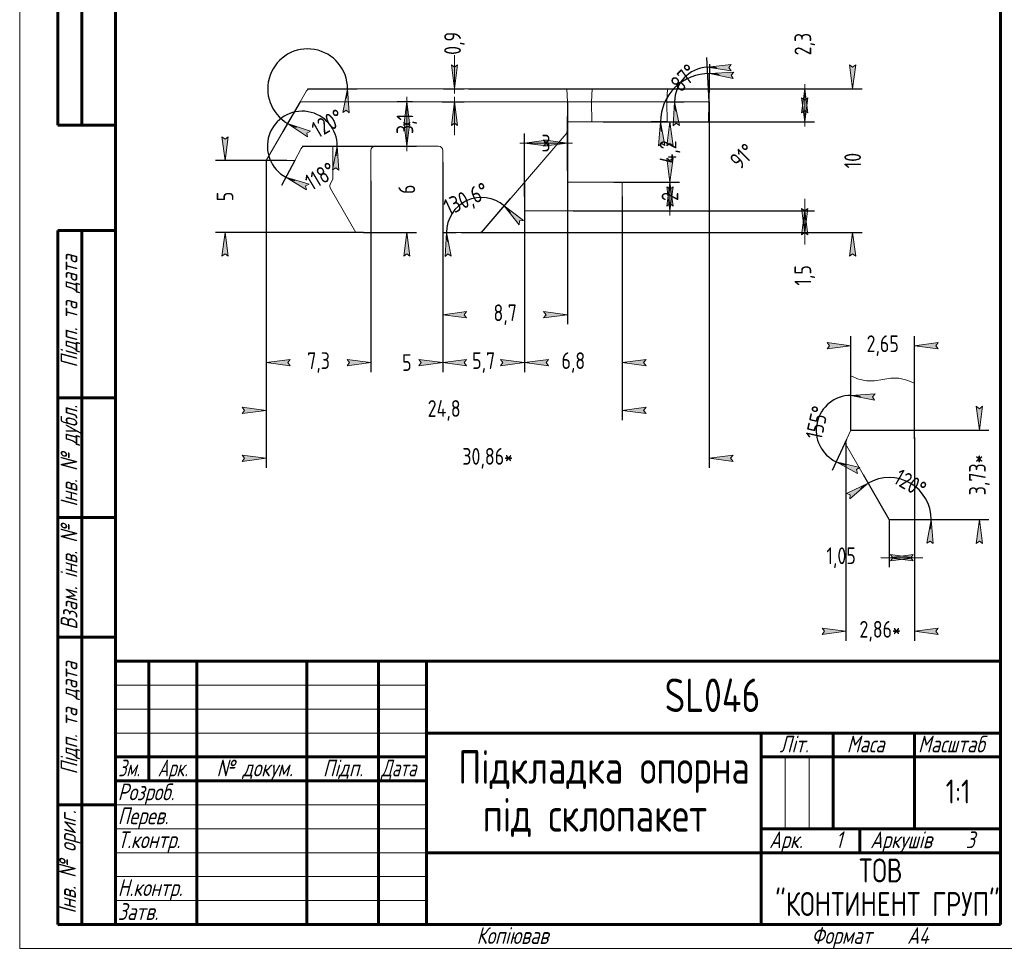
# Model space of a CAD drawing. Header units: millimetres. Extents: x 0 to 630, y -2 to 297.
# Tile 1 of 5: x 0 to 206, y -2 to 194. Entities that reach past the tile are written whole.
import ezdxf

# ---------------------------------------------------------------- set-up
doc = ezdxf.new("R2010")
doc.units = ezdxf.units.MM
for name, pattern in [('K5LT_BASIC', [0]), ('K5LT_THIN', [0]), ('K5LT_THIN_INCLUDED_TO_HATCHING', [0])]:
    doc.linetypes.add(name, pattern=pattern)
doc.layers.add('Системный слой', color=7, linetype='Continuous')
doc.styles.add('KDIMTEXTSTYLE', font='GOST_AU.SHX', dxfattribs={"width": 0.96, "oblique": 15, "height": 5})
doc.styles.add('KTEXTSTYLE', font='GOST_AU.SHX', dxfattribs={"width": 0.96, "height": 5})
doc.dimstyles.new('KDIMSTYLE (3.00)', dxfattribs={"dimtxt": 5, "dimasz": 1, "dimexe": 2, "dimexo": 0, "dimgap": 1, "dimtad": 1, "dimlfac": 0.3333333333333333, "dimtxsty": 'KDIMTEXTSTYLE', "dimsah": 1, "dimcen": 0, "dimdle": 1, "dimadec": 0, "dimazin": 0, "dimtfac": 0.667, "dimtmove": 0, "dimatfit": 3, "dimfxl": 1, "dimtvp": 1, "dimtolj": 1, "dimtzin": 0, "dimarcsym": 0})
doc.dimstyles.new('KDIMSTYLE (5.00)', dxfattribs={"dimtxt": 5, "dimasz": 1, "dimexe": 2, "dimexo": 0, "dimgap": 1, "dimtad": 1, "dimlfac": 0.2, "dimtxsty": 'KDIMTEXTSTYLE', "dimsah": 1, "dimcen": 0, "dimdle": 1, "dimadec": 0, "dimazin": 0, "dimtfac": 0.667, "dimtmove": 0, "dimatfit": 3, "dimfxl": 1, "dimtvp": 1, "dimtolj": 1, "dimtzin": 0, "dimarcsym": 0})

# ---------------------------------------------------------------- blocks, each defined once
blk = doc.blocks.new('KDIMARROW_01')
at = {"layer": 'Системный слой'}
blk.add_hatch(color=0, dxfattribs=at).paths.add_polyline_path([(-5, -0.6582624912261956), (0, 0), (-5, 0.658262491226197), (-4.5, 5.51091059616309e-16)])
at = {"layer": 'Системный слой', "color": 0, "linetype": 'K5LT_THIN', "lineweight": 18}
for p, q in [((-4.5, 5.51091059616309e-16), (-5, 0.658262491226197)), ((-5, 0.658262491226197), (0, 0)), ((0, 0), (-5, -0.6582624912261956)), ((-5, -0.6582624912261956), (-4.5, 5.51091059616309e-16)), ((0, 0), (-1, 0))]:
    blk.add_line(p, q, dxfattribs=at)
blk = doc.blocks.new('KDIMARROW_02')
at = {"layer": 'Системный слой'}
blk.add_hatch(color=0, dxfattribs=at).paths.add_polyline_path([(4.5, -5.51091059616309e-16), (5, 0.6582624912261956), (0, 0), (5, -0.658262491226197)])
at = {"layer": 'Системный слой', "color": 0, "linetype": 'K5LT_THIN', "lineweight": 18}
for p, q in [((0, 0), (-1, 0)), ((5, 0.6582624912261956), (0, 0)), ((0, 0), (5, -0.658262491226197)), ((0, 0), (7, -8.572527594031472e-16)), ((4.5, -5.51091059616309e-16), (5, 0.6582624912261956)), ((5, -0.658262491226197), (4.5, -5.51091059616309e-16))]:
    blk.add_line(p, q, dxfattribs=at)
blk = doc.blocks.new('U3')
at = {"layer": 'Системный слой', "color": 7, "linetype": 'K5LT_THIN_INCLUDED_TO_HATCHING', "lineweight": 18}
for p, q in [((173.7497220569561, 119.594368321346), (175.3529390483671, 118.9384100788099)), ((175.3529390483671, 118.9384100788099), (176.9872220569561, 118.556868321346)), ((176.9872220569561, 118.556868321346), (178.6654390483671, 118.5634100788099)), ((178.6654390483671, 118.5634100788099), (180.3747220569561, 118.844368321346)), ((180.3747220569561, 118.844368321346), (182.0840050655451, 119.1253265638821)), ((182.0840050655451, 119.1253265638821), (183.7622220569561, 119.131868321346)), ((183.7622220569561, 119.131868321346), (185.3965050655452, 118.750326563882)), ((185.3965050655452, 118.750326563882), (186.9997220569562, 118.0943683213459))]:
    blk.add_line(p, q, dxfattribs=at)
blk = doc.blocks.new('U4')
at = {"color": 0, "linetype": 'K5LT_THIN', "lineweight": 18}
for p, q in [((0, 0), (0, 297)), ((20, 55), (85, 55)), ((20, 50), (85, 50)), ((20, 45), (85, 45)), ((159.9645843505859, 25), (159.9645843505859, 40)), ((164.9822998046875, 25), (164.9822998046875, 40)), ((20, 30), (85, 30)), ((20, 25), (85, 25)), ((20, 20), (85, 20)), ((20, 15), (85, 15)), ((20, 10), (85, 10)), ((210, 0), (0, 0))]:
    blk.add_line(p, q, dxfattribs=at)
at = {"color": 0, "linetype": 'K5LT_BASIC', "lineweight": 60}
for p, q in [((8, 172), (8.000000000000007, 292)), ((13, 172), (13.00000000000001, 292)), ((20, 5), (20, 292)), ((205, 292), (205, 5)), ((20, 172), (8, 172)), ((8, 5.000000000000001), (8.000000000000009, 150)), ((20.00000000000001, 150), (8.000000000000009, 150)), ((13, 5.000000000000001), (13.00000000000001, 150)), ((20.00000000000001, 115), (8.000000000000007, 115)), ((20.00000000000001, 90), (8.000000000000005, 90)), ((20, 65), (8.000000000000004, 65)), ((20, 60), (205, 60)), ((20, 5), (20, 60)), ((27, 35), (27, 60)), ((37, 5), (37, 60)), ((60, 5), (60, 60)), ((75, 5), (75, 60)), ((85, 5), (85, 60)), ((85, 45), (205, 45)), ((155, 5), (155, 45)), ((170, 25), (170, 45)), ((187, 25), (187, 45)), ((20, 40), (85, 40)), ((155, 40), (170, 40)), ((170, 40), (205, 40)), ((20, 35), (85, 35)), ((20, 30), (8.000000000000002, 30)), ((155, 25), (205, 25)), ((175.5749969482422, 20), (175.5749969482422, 25)), ((85, 20), (155, 20)), ((155, 20), (205, 20)), ((20, 5), (8, 5.000000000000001)), ((205, 5), (20, 5))]:
    blk.add_line(p, q, dxfattribs=at)
at = {"color": 7, "char_height": 2.5, "attachment_point": 1, "rotation": 90, "style": 'KTEXTSTYLE'}
for s, insert in [('{\\H1.4x;\\Q15;\\W0.965;Підп. та дата}', (8.55246543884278, 121.352427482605)), ('{\\H1.4x;\\Q15;\\W0.965;Інв. № дубл.}', (8.552465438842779, 92.31354141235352)), ('{\\H1.4x;\\Q15;\\W0.965;Взам. інв. №}', (8.552465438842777, 66.5839376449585)), ('{\\H1.4x;\\Q15;\\W0.965;Підп. та дата}', (8.552465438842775, 36.35242748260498)), ('{\\H1.4x;\\Q15;\\W0.965;Інв. № ориг.}', (8.249835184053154, 7.313541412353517))]:
    blk.add_mtext(s, dxfattribs=dict(at, insert=insert))
at = {"color": 7, "char_height": 2.5, "attachment_point": 1, "style": 'KTEXTSTYLE'}
for s, insert in [('\\H3.5;\\W0.965;\\Q15;\\Q0;\\H7.00;SL046', (134.8135414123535, 56.39507007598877)), ('{\\H1.4x;\\Q15;\\W0.965;Літ.}', (158.8421356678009, 44.44753456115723)), ('{\\H1.4x;\\Q15;\\W0.965;Маса}', (172.8623752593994, 44.44753456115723)), ('\\H3.5;\\W0.965;\\Q15;\\Q15;Масштаб', (187.769458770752, 44.44753456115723)), ('\\H3.5;\\W0.965;\\Q15;\\Q0;\\H7.00;Підкладка опорна', (91.66312599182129, 41.39506912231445)), ('{\\H1.4x;\\Q15;\\W0.856;Зм.}', (20.57169270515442, 39.44753456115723)), ('{\\H1.4x;\\Q15;\\W0.862;Арк.}', (28.84294073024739, 39.44753456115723)), ('\\H3.5;\\W0.965;\\Q15;\\Q15;№ докум.', (41.13796949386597, 39.44753456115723)), ('{\\H1.4x;\\Q15;\\W0.965;Підп.}', (63.37911510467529, 39.44753456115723)), ('\\H3.5;\\W0.965;\\Q15;\\Q15;\\W0.862;Дата', (75.56783103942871, 39.44753456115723)), ('\\H3.5;\\W0.965;\\Q15;\\Q0;\\H5.00;1:1', (193.5526041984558, 35.28219223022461)), ('{\\H1.4x;\\Q15;\\W0.965;Розроб.}', (20.5, 34.44753456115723)), ('\\H3.5;\\W0.965;\\Q15;\\Q0;\\H7.00;під склопакет', (96.75635528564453, 31.39506912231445)), ('{\\H1.4x;\\Q15;\\W0.965;Перев.}', (20.5, 29.44753646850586)), ('{\\H1.4x;\\Q15;\\W0.965;Аркушів}', (177.7756547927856, 24.44753646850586)), ('\\H3.5;\\W0.965;\\Q15;\\Q15;Т.контр.', (20.5, 24.44753646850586)), ('{\\H1.4x;\\Q15;\\W0.965;Арк.}', (156.6402425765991, 24.44753646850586)), ('\\H3.5;\\W0.965;\\Q15;\\Q15;1', (170.5393031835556, 24.44753646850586)), ('\\H3.5;\\W0.965;\\Q15;\\Q15;3', (197.7202911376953, 24.44753646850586)), ('\\H3.5;\\W0.965;\\Q15;\\Q0;\\H5.00;ТОВ', (175.4359378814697, 18.78219604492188)), ('\\H3.5;\\W0.965;\\Q15;\\Q15;Н.контр.', (20.5, 14.44753646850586)), ('\\H3.5;\\W0.965;\\Q15;\\Q0;\\H5.00;"КОНТИНЕНТ ГРУП"', (157.9072914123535, 11.78219604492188)), ('{\\H1.4x;\\Q15;\\W0.965;Затв.}', (20.5, 9.44753646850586)), ('{\\H1.4x;\\Q15;\\W0.965;Копіював}', (95.5, 4.447534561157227)), ('\\H3.5;\\W0.965;\\Q15;\\Q15;Формат', (165.5, 4.447534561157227)), ('\\H3.5;\\W0.965;\\Q15;\\Q15;A4', (185.5, 4.447534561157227))]:
    blk.add_mtext(s, dxfattribs=dict(at, insert=insert))

msp = doc.modelspace()

# ---------------------------------------------------------------- linework, layer by layer
at = {"layer": 'Системный слой', "color": 7, "linetype": 'K5LT_THIN', "lineweight": 18}
for p, q in [((58.61591309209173, 176.892622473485), (59.91495119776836, 179.142622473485)), ((114.3730037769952, 179.592622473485), (60.69437406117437, 179.592622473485)), ((114.5145047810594, 176.892622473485), (114.3730037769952, 179.592622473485)), ((114.3730037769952, 179.592622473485), (119.6266379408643, 179.592622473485)), ((119.490963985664, 176.892622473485), (119.6266379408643, 179.592622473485)), ((119.6266379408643, 179.592622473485), (135.4193866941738, 179.592622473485)), ((135.2837127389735, 176.892622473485), (135.4193866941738, 179.592622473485)), ((135.4193866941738, 179.592622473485), (143.9569005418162, 179.592622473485)), ((144.0984015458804, 176.892622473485), (143.9569005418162, 179.592622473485)), ((51.51450478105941, 164.592622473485), (58.61591309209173, 176.892622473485)), ((114.5145047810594, 176.892622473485), (58.61591309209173, 176.892622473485)), ((114.4079070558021, 170.785642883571), (114.5145047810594, 176.892622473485)), ((114.5145047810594, 176.892622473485), (119.490963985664, 176.892622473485)), ((119.490963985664, 176.892622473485), (135.2837127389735, 176.892622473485)), ((119.5612562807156, 172.692622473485), (119.490963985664, 176.892622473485)), ((135.3540050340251, 172.692622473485), (135.2837127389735, 176.892622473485)), ((135.2837127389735, 176.892622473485), (144.0984015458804, 176.892622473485)), ((144.0250902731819, 172.692622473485), (144.0984015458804, 176.892622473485)), ((114.4411935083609, 172.692622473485), (119.5612562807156, 172.692622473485)), ((114.5145047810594, 160.0955541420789), (114.5145047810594, 172.692622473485)), ((119.5612562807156, 172.692622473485), (135.3540050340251, 172.692622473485)), ((135.3540050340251, 172.692622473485), (144.0250902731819, 172.692622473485)), ((96.78389429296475, 149.9069102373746), (114.1913750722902, 170.2156378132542)), ((57.47860192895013, 164.592622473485), (58.81985194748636, 167.1151468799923)), ((59.61450478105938, 167.592622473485), (65.46450478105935, 167.592622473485)), ((65.46450478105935, 167.592622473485), (65.46450478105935, 160.7921566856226)), ((74.3145047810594, 167.5926224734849), (87.51450478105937, 167.592622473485)), ((73.4145047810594, 166.692622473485), (73.4145047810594, 149.592622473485)), ((88.4145047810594, 166.692622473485), (88.41450478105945, 149.5926224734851)), ((51.51450478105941, 164.592622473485), (57.47860192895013, 164.592622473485)), ((65.46450478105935, 160.7921566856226), (64.91478772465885, 159.6132846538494)), ((70.25706736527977, 149.592622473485), (64.95104186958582, 158.7829282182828)), ((105.5145047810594, 154.0955541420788), (105.5145047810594, 160.0926224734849)), ((125.9145047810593, 160.0955541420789), (114.5145047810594, 160.0955541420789)), ((125.9145047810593, 160.0955541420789), (125.9145047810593, 154.0955541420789)), ((125.9145047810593, 154.0955541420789), (105.5145047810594, 154.0955541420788)), ((70.25706736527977, 149.592622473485), (73.4145047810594, 149.592622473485)), ((88.41450478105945, 149.5926224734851), (96.10056335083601, 149.592622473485)), ((173.7497220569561, 119.594368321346), (173.7497220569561, 108.2602586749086)), ((186.9997220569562, 118.0943683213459), (186.9997220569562, 89.594368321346)), ((173.7497220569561, 108.2602586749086), (172.8335269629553, 106.2954719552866)), ((181.7373263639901, 89.594368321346), (172.8939505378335, 104.9115445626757)), ((181.7373263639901, 89.594368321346), (186.9997220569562, 89.594368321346))]:
    msp.add_line(p, q, dxfattribs=at)
for centre, radius, start, end in [((60.69437406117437, 178.692622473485), 0.8999999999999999, 90, 149.9999999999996), ((113.5080441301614, 170.8013500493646), 0.9000000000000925, 319.3987053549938, 358.9999999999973), ((59.61450478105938, 166.692622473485), 0.9000000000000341, 90, 152.0000000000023), ((74.3145047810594, 166.692622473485), 0.8999999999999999, 90, 180), ((87.51450478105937, 166.692622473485), 0.8999999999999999, 0, 90), ((65.73046473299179, 159.2329282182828), 0.899999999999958, 154.9999999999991, 209.999999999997), ((96.10056335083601, 150.492622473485), 0.8999999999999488, 270, 319.3987053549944), ((174.1929886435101, 105.6615445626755), 1.49999999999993, 154.9999999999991, 209.999999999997)]:
    msp.add_arc(centre, radius, start, end, dxfattribs=at)

# ---------------------------------------------------------------- block references
msp.add_blockref('U4', (0, 0))
at = {"layer": 'Системный слой'}
msp.add_blockref('U3', (0, 0), dxfattribs=at)

# ---------------------------------------------------------------- dimensions: what is measured, and where the dimension line sits
at = {"layer": 'Системный слой', "color": 7}
for base, p1, p2, location, text, dimstyle, override in [((90.8762226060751, 176.892622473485), (88.57909882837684, 179.592622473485), (88.30884897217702, 176.892622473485), (90.8762226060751, 189.0879348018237), '\\H5.0;\\W0.965;\\Q15;\\H5.0;\\W0.965;\\Q15;\\Q0;\\H3.50;0,9\\Q15;\\H5.00;', 'KDIMSTYLE (3.00)', {"dimexo": 0, "dimblk1": 'KDIMARROW_02', "dimblk2": 'KDIMARROW_02', "dimse1": 0, "dimse2": 0, "dimclrt": 7, "dimtolj": 1}), ((164.0984015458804, 172.692622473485), (135.4193866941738, 179.592622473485), (135.3540050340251, 172.692622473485), (164.0984015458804, 188.9220285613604), '\\H5.0;\\W0.965;\\Q15;\\H5.0;\\W0.965;\\Q15;\\Q0;\\H3.50;2,3\\Q15;\\H5.00;', 'KDIMSTYLE (3.00)', {"dimexo": 0, "dimblk1": 'KDIMARROW_02', "dimblk2": 'KDIMARROW_02', "dimse1": 0, "dimse2": 0, "dimclrt": 7, "dimtolj": 1}), ((80.91450478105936, 167.592622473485), (82.06851274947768, 176.892622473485), (78.91450478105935, 167.592622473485), (80.91450478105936, 172.242622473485), '\\H5.0;\\W0.965;\\Q15;\\H5.0;\\W0.965;\\Q15;\\Q0;\\H3.50;3,1\\Q15;\\H5.00;', 'KDIMSTYLE (3.00)', {"dimexo": 0, "dimblk1": 'KDIMARROW_02', "dimblk2": 'KDIMARROW_02', "dimse1": 0, "dimse2": 0, "dimclrt": 7, "dimtolj": 1}), ((174.0984015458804, 149.5926224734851), (93.783263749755, 179.592622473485), (92.25753406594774, 149.5926224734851), (174.0984015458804, 164.592622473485), '\\H5.0;\\W0.965;\\Q15;\\H5.0;\\W0.965;\\Q15;\\Q0;\\H3.50;10\\Q15;\\H5.00;', 'KDIMSTYLE (3.00)', {"dimexo": 0, "dimblk1": 'KDIMARROW_01', "dimblk2": 'KDIMARROW_01', "dimse1": 0, "dimse2": 0, "dimclrt": 7, "dimtolj": 1}), ((135.9145047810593, 172.692622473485), (124.1992953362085, 160.0955541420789), (121.9371935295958, 172.692622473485), (135.9145047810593, 166.3940883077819), '\\H5.0;\\W0.965;\\Q15;\\H5.0;\\W0.965;\\Q15;\\Q0;\\H3.50;4,2\\Q15;\\H5.00;', 'KDIMSTYLE (3.00)', {"dimexo": 0, "dimblk1": 'KDIMARROW_01', "dimblk2": 'KDIMARROW_01', "dimse1": 0, "dimse2": 0, "dimclrt": 7, "dimtolj": 1}), ((80.91450478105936, 149.592622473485), (62.53950478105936, 167.592622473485), (71.83578607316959, 149.592622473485), (80.91450478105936, 158.592622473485), '\\H5.0;\\W0.965;\\Q15;\\H5.0;\\W0.965;\\Q15;\\Q0;\\H3.50;6\\Q15;\\H5.00;', 'KDIMSTYLE (3.00)', {"dimexo": 0, "dimblk1": 'KDIMARROW_01', "dimblk2": 'KDIMARROW_01', "dimse1": 0, "dimse2": 0, "dimclrt": 7, "dimtolj": 1}), ((135.9145047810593, 154.0955541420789), (124.1992953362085, 160.0955541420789), (124.0825473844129, 154.0955541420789), (135.9145047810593, 157.0955541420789), '\\H5.0;\\W0.965;\\Q15;\\H5.0;\\W0.965;\\Q15;\\Q0;\\H3.50;2\\Q15;\\H5.00;', 'KDIMSTYLE (3.00)', {"dimexo": 0, "dimblk1": 'KDIMARROW_02', "dimblk2": 'KDIMARROW_02', "dimse1": 0, "dimse2": 0, "dimclrt": 7, "dimtolj": 1}), ((42.92408404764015, 149.592622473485), (55.81500270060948, 164.592622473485), (71.83578607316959, 149.592622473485), (42.92408404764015, 157.092622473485), '\\H5.0;\\W0.965;\\Q15;\\H5.0;\\W0.965;\\Q15;\\Q0;\\H3.50;5\\Q15;\\H5.00;', 'KDIMSTYLE (3.00)', {"dimexo": 0, "dimblk1": 'KDIMARROW_01', "dimblk2": 'KDIMARROW_01', "dimse1": 0, "dimse2": 0, "dimclrt": 7, "dimtolj": 1}), ((164.0984015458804, 149.592622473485), (115.7145047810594, 154.0955541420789), (92.25753406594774, 149.5926224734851), (164.0984015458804, 140.6033788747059), '\\H5.0;\\W0.965;\\Q15;\\H5.0;\\W0.965;\\Q15;\\Q0;\\H3.50;1,5\\Q15;\\H5.00;', 'KDIMSTYLE (3.00)', {"dimexo": 0, "dimblk1": 'KDIMARROW_02', "dimblk2": 'KDIMARROW_02', "dimse1": 0, "dimse2": 0, "dimclrt": 7, "dimtolj": 1}), ((200.5813208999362, 89.594368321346), (173.7497220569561, 108.2602586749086), (181.7373263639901, 89.594368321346), (200.5813208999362, 98.92731349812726), '\\H5.0;\\W0.965;\\Q15;\\H5.0;\\W0.965;\\Q15;\\Q0;\\H3.50;3,73*\\Q15;\\H5.00;', 'KDIMSTYLE (5.00)', {"dimexo": 0, "dimblk1": 'KDIMARROW_01', "dimblk2": 'KDIMARROW_01', "dimse1": 0, "dimse2": 0, "dimclrt": 7, "dimtolj": 1})]:
    msp.add_linear_dim(base=base, p1=p1, p2=p2, angle=90, location=location, text=text, dimstyle=dimstyle, override=override, dxfattribs=at).render()
for base, line1, line2, location, text, dimstyle in [((136.8774588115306, 176.9648343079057), ((144.0984015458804, 176.892622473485), (135.2837127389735, 176.892622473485)), ((144.0984015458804, 176.892622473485), (143.9569005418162, 179.592622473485)), (138.8602528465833, 181.8634399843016), '\\H5.0;\\W0.965;\\Q15;\\H5.0;\\W0.965;\\Q15;\\Q0;\\H3.50;87\\Q0;°\\Q0;\\Q15;\\H5.00;', 'KDIMSTYLE (3.00)'), ((56.07737596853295, 172.3289574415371), ((60.17475881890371, 179.592622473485), (58.61591309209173, 176.892622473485)), ((60.17475881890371, 179.592622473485), (60.69437406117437, 179.592622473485)), (64.34457224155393, 172.3702937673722), '\\H5.0;\\W0.965;\\Q15;\\H5.0;\\W0.965;\\Q15;\\Q0;\\H3.50;120\\Q0;°\\Q0;\\Q15;\\H5.00;', 'KDIMSTYLE (3.00)'), ((133.9522826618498, 172.7933539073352), ((144.0250902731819, 172.692622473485), (135.3540050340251, 172.692622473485)), ((144.0250902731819, 172.692622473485), (144.0984015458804, 176.892622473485)), (151.0855674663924, 165.5078286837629), '\\H5.0;\\W0.965;\\Q15;\\H5.0;\\W0.965;\\Q15;\\Q0;\\H3.50;91\\Q0;°\\Q0;\\Q15;\\H5.00;', 'KDIMSTYLE (3.00)'), ((55.70514996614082, 161.1014726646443), ((59.07373022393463, 167.592622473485), (57.47860192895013, 164.592622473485)), ((59.07373022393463, 167.592622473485), (65.46450478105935, 167.592622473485)), (62.84028781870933, 161.3240179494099), '\\H5.0;\\W0.965;\\Q15;\\H5.0;\\W0.965;\\Q15;\\Q0;\\H3.50;118\\Q0;°\\Q0;\\Q15;\\H5.00;', 'KDIMSTYLE (3.00)'), ((89.20948902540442, 149.6656750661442), ((96.5145047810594, 149.592622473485), (88.41450478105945, 149.5926224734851)), ((96.5145047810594, 149.592622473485), (96.78389429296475, 149.9069102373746)), (93.46190157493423, 156.2296553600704), '\\H5.0;\\W0.965;\\Q15;\\H5.0;\\W0.965;\\Q15;\\Q0;\\H3.50;130,6\\Q0;°\\Q0;\\Q15;\\H5.00;', 'KDIMSTYLE (3.00)'), ((170.6096559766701, 101.6984892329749), ((173.7497220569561, 108.2602586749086), (172.8335269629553, 106.2954719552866)), ((173.7497220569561, 108.2602586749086), (173.7497220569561, 119.594368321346)), (166.6477585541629, 109.8347260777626), '\\H5.0;\\W0.965;\\Q15;\\H5.0;\\W0.965;\\Q15;\\Q0;\\H3.50;155\\Q0;°\\Q0;\\Q15;\\H5.00;', 'KDIMSTYLE (5.00)'), ((177.4192327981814, 97.24929986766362), ((181.7373263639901, 89.594368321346), (172.8939505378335, 104.9115445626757)), ((181.7373263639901, 89.594368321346), (186.9997220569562, 89.594368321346)), (186.1317520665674, 97.20573690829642), '\\H5.0;\\W0.965;\\Q15;\\H5.0;\\W0.965;\\Q15;\\Q0;\\H3.50;120\\Q0;°\\Q0;\\Q15;\\H5.00;', 'KDIMSTYLE (5.00)')]:
    msp.add_angular_dim_2l(base=base, line1=line1, line2=line2, location=location, text=text, dimstyle=dimstyle, override={"dimblk1": 'KDIMARROW_01', "dimblk2": 'KDIMARROW_01', "dimclrt": 7, "dimtolj": 1}, dxfattribs=at).render()
for base, p1, p2, location, text, dimstyle, override in [((51.51450478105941, 102.392230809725), (144.0984015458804, 176.892622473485), (51.51450478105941, 164.592622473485), (97.80645316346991, 102.392230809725), '\\H5.0;\\W0.965;\\Q15;\\H5.0;\\W0.965;\\Q15;\\Q0;\\H3.50;30,86*\\Q15;\\H5.00;', 'KDIMSTYLE (3.00)', {"dimexo": 0, "dimblk1": 'KDIMARROW_01', "dimblk2": 'KDIMARROW_01', "dimse1": 0, "dimse2": 0, "dimclrt": 7, "dimtolj": 1}), ((114.5145047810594, 132.392230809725), (88.4145047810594, 164.270332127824), (114.5145047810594, 176.892622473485), (101.4645047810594, 132.392230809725), '\\H5.0;\\W0.965;\\Q15;\\H5.0;\\W0.965;\\Q15;\\Q0;\\H3.50;8,7\\Q15;\\H5.00;', 'KDIMSTYLE (3.00)', {"dimexo": 0, "dimblk1": 'KDIMARROW_01', "dimblk2": 'KDIMARROW_01', "dimse1": 0, "dimse2": 0, "dimclrt": 7, "dimtolj": 1}), ((105.5145047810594, 168.2507963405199), (114.5145047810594, 162.4689435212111), (105.5145047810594, 157.0940883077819), (110.0145047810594, 168.2507963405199), '\\H5.0;\\W0.965;\\Q15;\\H5.0;\\W0.965;\\Q15;\\Q0;\\H3.50;3\\Q15;\\H5.00;', 'KDIMSTYLE (3.00)', {"dimexo": 0, "dimblk1": 'KDIMARROW_02', "dimblk2": 'KDIMARROW_02', "dimse1": 0, "dimse2": 0, "dimclrt": 7, "dimtolj": 1}), ((51.51450478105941, 112.392230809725), (125.9145047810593, 157.0955541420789), (51.51450478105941, 164.592622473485), (88.71450478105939, 112.392230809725), '\\H5.0;\\W0.965;\\Q15;\\H5.0;\\W0.965;\\Q15;\\Q0;\\H3.50;24,8\\Q15;\\H5.00;', 'KDIMSTYLE (3.00)', {"dimexo": 0, "dimblk1": 'KDIMARROW_01', "dimblk2": 'KDIMARROW_01', "dimse1": 0, "dimse2": 0, "dimclrt": 7, "dimtolj": 1}), ((73.4145047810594, 122.392230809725), (51.51450478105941, 164.592622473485), (73.4145047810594, 149.592622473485), (62.4645047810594, 122.392230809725), '\\H5.0;\\W0.965;\\Q15;\\H5.0;\\W0.965;\\Q15;\\Q0;\\H3.50;7,3\\Q15;\\H5.00;', 'KDIMSTYLE (3.00)', {"dimexo": 0, "dimblk1": 'KDIMARROW_01', "dimblk2": 'KDIMARROW_01', "dimse1": 0, "dimse2": 0, "dimclrt": 7, "dimtolj": 1}), ((73.4145047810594, 122.392230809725), (88.41450478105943, 158.1426224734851), (73.4145047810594, 160.3848379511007), (80.91450478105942, 122.392230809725), '\\H5.0;\\W0.965;\\Q15;\\H5.0;\\W0.965;\\Q15;\\Q0;\\H3.50;5\\Q15;\\H5.00;', 'KDIMSTYLE (3.00)', {"dimexo": 0, "dimblk1": 'KDIMARROW_01', "dimblk2": 'KDIMARROW_01', "dimse1": 0, "dimse2": 0, "dimclrt": 7, "dimtolj": 1}), ((88.41450478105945, 122.392230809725), (105.5145047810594, 160.0926224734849), (88.41450478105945, 149.5926224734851), (96.96450478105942, 122.392230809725), '\\H5.0;\\W0.965;\\Q15;\\H5.0;\\W0.965;\\Q15;\\Q0;\\H3.50;5,7\\Q15;\\H5.00;', 'KDIMSTYLE (3.00)', {"dimexo": 0, "dimblk1": 'KDIMARROW_01', "dimblk2": 'KDIMARROW_01', "dimse1": 0, "dimse2": 0, "dimclrt": 7, "dimtolj": 1}), ((105.5145047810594, 122.392230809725), (125.9145047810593, 157.0955541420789), (105.5145047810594, 154.0955541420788), (115.7145047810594, 122.392230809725), '\\H5.0;\\W0.965;\\Q15;\\H5.0;\\W0.965;\\Q15;\\Q0;\\H3.50;6,8\\Q15;\\H5.00;', 'KDIMSTYLE (3.00)', {"dimexo": 0, "dimblk1": 'KDIMARROW_01', "dimblk2": 'KDIMARROW_01', "dimse1": 0, "dimse2": 0, "dimclrt": 7, "dimtolj": 1}), ((173.7497220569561, 125.9267558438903), (186.9997220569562, 106.4687661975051), (173.7497220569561, 111.2657011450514), (180.3747220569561, 125.9267558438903), '\\H5.0;\\W0.965;\\Q15;\\H5.0;\\W0.965;\\Q15;\\Q0;\\H3.50;2,65\\Q15;\\H5.00;', 'KDIMSTYLE (5.00)', {"dimexo": 0, "dimblk1": 'KDIMARROW_01', "dimblk2": 'KDIMARROW_01', "dimse1": 0, "dimse2": 0, "dimclrt": 7, "dimtolj": 1}), ((172.6944163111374, 66.26309175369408), (186.9997220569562, 106.7684513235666), (172.6944163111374, 105.5961154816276), (179.8470691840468, 66.26309175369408), '\\H5.0;\\W0.965;\\Q15;\\H5.0;\\W0.965;\\Q15;\\Q0;\\H3.50;2,86*\\Q15;\\H5.00;', 'KDIMSTYLE (5.00)', {"dimexo": 0, "dimblk1": 'KDIMARROW_01', "dimblk2": 'KDIMARROW_01', "dimse1": 0, "dimse2": 0, "dimclrt": 7, "dimtolj": 1}), ((181.7373263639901, 81.63490479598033), (186.9997220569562, 89.594368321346), (181.7373263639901, 89.594368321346), (171.6821131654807, 81.63490479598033), '\\H5.0;\\W0.965;\\Q15;\\H5.0;\\W0.965;\\Q15;\\Q0;\\H3.50;1,05\\Q15;\\H5.00;', 'KDIMSTYLE (5.00)', {"dimexo": 0, "dimblk1": 'KDIMARROW_02', "dimblk2": 'KDIMARROW_02', "dimse1": 0, "dimse2": 0, "dimclrt": 7, "dimtolj": 1})]:
    msp.add_linear_dim(base=base, p1=p1, p2=p2, location=location, text=text, dimstyle=dimstyle, override=override, dxfattribs=at).render()

doc.saveas('drawing.dxf')
